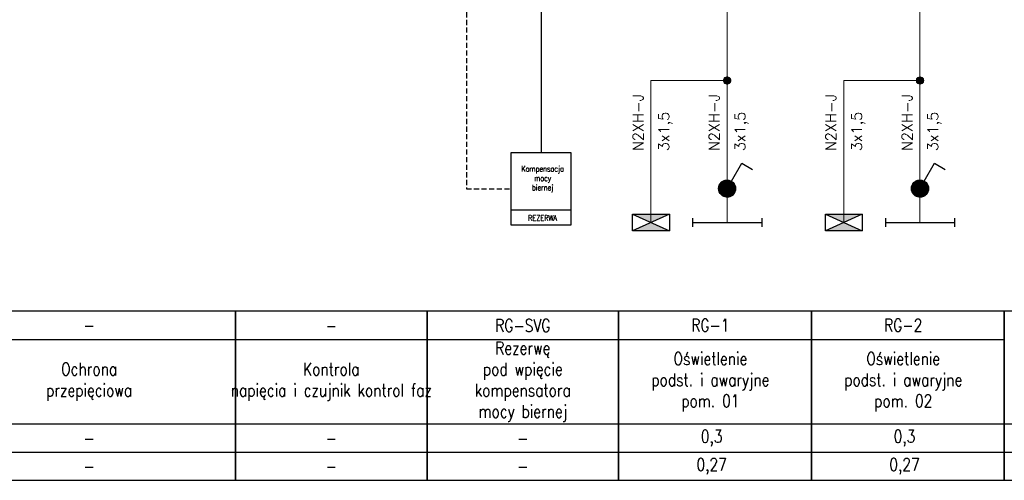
# Model space of a CAD drawing. Header units: millimetres. Extents: x 2505 to 3495, y 1397 to 1684.
# Tile 17 of 59: x 2674 to 2771, y 1560 to 1605. Entities that reach past the tile are written whole.
import ezdxf
from ezdxf.enums import TextEntityAlignment as Align

# ---------------------------------------------------------------- set-up
doc = ezdxf.new("R2010")
doc.units = ezdxf.units.MM
doc.linetypes.add('( Dashed )', pattern=[0.75, 0.5, -0.25])
doc.linetypes.add('CONTINUA', pattern=[0])
for name, color, linetype in [('#elektryka', 1, 'Continuous'), ('0IE-SYMBOL', 3, 'Continuous'), ('E_Opis', 7, 'Continuous'), ('EB_gniazda', 1, 'Continuous'), ('IE-SYMBOL', 3, 'Continuous'), ('OPIS', 7, 'Continuous')]:
    doc.layers.add(name, color=color, linetype=linetype)
doc.layers.add('EB_PRZEWODY', color=3, linetype='Continuous', lineweight=20)
doc.layers.add('PRZEWODY', color=3, linetype='Continuous', lineweight=20)
doc.styles.add('SIMPLEX', font='simplex.shx', dxfattribs={"width": 0.8})

# ---------------------------------------------------------------- blocks, each defined once
blk = doc.blocks.new('LAMPA')
for p, q in [((-4, 0.5), (-4, -0.5)), ((-4, 0), (4, 0)), ((4, 0.5), (4, -0.5))]:
    blk.add_line(p, q)
blk = doc.blocks.new('P-PUNKT')
for p, q in [((-0.64, 0.17), (-0.66, 0.02)), ((-0.64, 0.17), (-0.66, 0.02)), ((-0.64, 0), (-0.66, -0.03)), ((-0.6, 0.28), (-0.64, 0.17)), ((-0.6, 0.28), (-0.64, 0.17)), ((-0.6, 0.14), (-0.64, 0.09)), ((-0.6, 0), (-0.64, 0)), ((-0.51, 0.43), (-0.6, 0.28)), ((-0.51, 0.43), (-0.6, 0.28)), ((-0.51, 0.29), (-0.6, 0.19)), ((-0.51, 0.15), (-0.6, 0.1)), ((-0.51, 0.01), (-0.6, 0)), ((-0.4, 0.52), (-0.51, 0.43)), ((-0.4, 0.52), (-0.51, 0.43)), ((-0.4, 0.41), (-0.51, 0.33)), ((-0.4, 0.29), (-0.51, 0.24)), ((-0.4, 0.17), (-0.51, 0.15)), ((-0.4, 0.06), (-0.51, 0.05)), ((-0.27, 0.61), (-0.4, 0.52)), ((-0.27, 0.61), (-0.4, 0.52)), ((-0.27, 0.5), (-0.4, 0.43)), ((-0.27, 0.38), (-0.4, 0.33)), ((-0.27, 0.27), (-0.4, 0.24)), ((-0.27, 0.16), (-0.4, 0.14)), ((-0.27, 0.05), (-0.4, 0.05)), ((-0.27, 0.61), (-0.27, -0.61)), ((-0.27, 0.61), (-0.27, -0.61)), ((-0.1, 0.66), (0.1, 0.66)), ((-0.1, 0.66), (0.1, 0.66)), ((-0.1, -0.66), (-0.1, 0.66)), ((-0.1, 0.66), (-0.1, -0.66)), ((-0.1, 0.56), (0.1, 0.56)), ((-0.1, 0.46), (0.1, 0.46)), ((-0.1, 0.36), (0.1, 0.36)), ((-0.1, 0.26), (0.1, 0.26)), ((-0.1, 0.15), (0.1, 0.15)), ((-0.1, 0.05), (0.1, 0.05)), ((0.1, -0.66), (0.1, 0.66)), ((0.1, 0.66), (0.1, -0.66)), ((0.27, 0.61), (0.27, -0.61)), ((0.27, 0.61), (0.27, -0.61)), ((0.27, 0.61), (0.4, 0.52)), ((0.27, 0.61), (0.4, 0.52)), ((0.27, 0.5), (0.4, 0.43)), ((0.27, 0.38), (0.4, 0.33)), ((0.27, 0.27), (0.4, 0.24)), ((0.27, 0.16), (0.4, 0.14)), ((0.27, 0.05), (0.4, 0.05)), ((0.4, 0.52), (0.51, 0.43)), ((0.4, 0.52), (0.51, 0.43)), ((0.4, 0.41), (0.51, 0.33)), ((0.4, 0.29), (0.51, 0.24)), ((0.4, 0.17), (0.51, 0.15)), ((0.4, 0.06), (0.51, 0.05)), ((0.51, 0.43), (0.6, 0.28)), ((0.51, 0.43), (0.6, 0.28)), ((0.51, 0.29), (0.6, 0.19)), ((0.51, 0.15), (0.6, 0.1)), ((0.51, 0.01), (0.6, 0)), ((0.6, 0.28), (0.64, 0.17)), ((0.6, 0.28), (0.64, 0.17)), ((0.6, 0.14), (0.64, 0.09)), ((0.6, 0), (0.64, 0)), ((0.64, 0.17), (0.66, 0.02)), ((0.64, 0.17), (0.66, 0.02)), ((0.64, 0), (0.66, -0.03)), ((-0.65, -0.08), (-0.64, -0.17)), ((-0.64, -0.17), (-0.65, -0.08)), ((-0.6, -0.14), (-0.64, -0.08)), ((-0.64, -0.17), (-0.6, -0.28)), ((-0.6, -0.28), (-0.64, -0.17)), ((-0.51, -0.13), (-0.6, -0.09)), ((-0.51, -0.27), (-0.6, -0.18)), ((-0.6, -0.28), (-0.51, -0.41)), ((-0.51, -0.41), (-0.6, -0.28)), ((-0.4, -0.06), (-0.51, -0.04)), ((-0.4, -0.17), (-0.51, -0.13)), ((-0.4, -0.29), (-0.51, -0.23)), ((-0.4, -0.41), (-0.51, -0.32)), ((-0.51, -0.41), (-0.4, -0.52)), ((-0.4, -0.52), (-0.51, -0.41)), ((-0.27, -0.06), (-0.4, -0.05)), ((-0.27, -0.17), (-0.4, -0.14)), ((-0.27, -0.28), (-0.4, -0.24)), ((-0.27, -0.39), (-0.4, -0.33)), ((-0.27, -0.5), (-0.4, -0.43)), ((-0.4, -0.52), (-0.27, -0.61)), ((-0.27, -0.61), (-0.4, -0.52)), ((-0.1, -0.05), (0.1, -0.05)), ((-0.1, -0.15), (0.1, -0.15)), ((-0.1, -0.26), (0.1, -0.26)), ((-0.1, -0.36), (0.1, -0.36)), ((-0.1, -0.46), (0.1, -0.46)), ((-0.1, -0.56), (0.1, -0.56)), ((0.1, -0.66), (-0.1, -0.66)), ((-0.1, -0.66), (0.1, -0.66)), ((0.27, -0.06), (0.4, -0.05)), ((0.27, -0.17), (0.4, -0.14)), ((0.27, -0.28), (0.4, -0.24)), ((0.27, -0.39), (0.4, -0.33)), ((0.27, -0.5), (0.4, -0.43)), ((0.4, -0.52), (0.27, -0.61)), ((0.27, -0.61), (0.4, -0.52)), ((0.4, -0.06), (0.51, -0.04)), ((0.4, -0.17), (0.51, -0.13)), ((0.4, -0.29), (0.51, -0.23)), ((0.4, -0.41), (0.51, -0.32)), ((0.51, -0.41), (0.4, -0.52)), ((0.4, -0.52), (0.51, -0.41)), ((0.51, -0.13), (0.6, -0.09)), ((0.51, -0.27), (0.6, -0.18)), ((0.6, -0.28), (0.51, -0.41)), ((0.51, -0.41), (0.6, -0.28)), ((0.6, -0.14), (0.64, -0.08)), ((0.64, -0.17), (0.6, -0.28)), ((0.6, -0.28), (0.64, -0.17)), ((0.65, -0.08), (0.64, -0.17)), ((0.64, -0.17), (0.65, -0.08))]:
    blk.add_line(p, q)
at = {"ltscale": 5}
blk.add_line((0.66, 0.02), (0.66, -0.08), dxfattribs=at)
blk.add_point((0, 0))
blk = doc.blocks.new('ip44 1')
at = {"layer": 'EB_gniazda', "linetype": 'Continuous', "lineweight": 30}
h = blk.add_hatch(dxfattribs=at)
h.set_pattern_fill('ANSI31', color=256)
h.set_pattern_definition([(45, (0, 0), (-0.08838834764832, 0.08838834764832), [])])
h.paths.add_polyline_path([(-89989543.69, -54751307.39, 1), (-89989526.89, -54751307.39, 1)])
at = {"layer": '#elektryka'}
for p, q in [((-89989531.09, -54751300.12), (-89989520.9, -54751282.47)), ((-89989520.9, -54751282.47), (-89989510.46, -54751288.5))]:
    blk.add_line(p, q, dxfattribs=at)
blk.add_circle((-89989535.29, -54751307.39), 8.4, dxfattribs=at)

msp = doc.modelspace()

# ---------------------------------------------------------------- hatches: boundary and pattern name
h = msp.add_hatch(color=3)
h.paths.add_polyline_path([(2734.32, 1585.763), (2736.129, 1584.938), (2737.939, 1585.763)])
h.paths.add_polyline_path([(2734.32, 1584.113), (2737.939, 1584.113), (2736.129, 1584.938)])
h = msp.add_hatch(color=3)
h.paths.add_polyline_path([(2753.309, 1585.763), (2755.118, 1584.938), (2756.928, 1585.763)])
h.paths.add_polyline_path([(2753.309, 1584.113), (2756.928, 1584.113), (2755.118, 1584.938)])

# ---------------------------------------------------------------- linework, layer by layer
at = {"color": 3, "lineweight": -3}
msp.add_line((2722.381, 1586.189), (2728.253, 1586.189), dxfattribs=at)
msp.add_lwpolyline([(2725.317, 1637.828), (2725.317, 1591.837)], dxfattribs=at)
msp.add_lwpolyline([(2722.381, 1591.837), (2728.253, 1591.837), (2728.253, 1584.679), (2722.381, 1584.679)], close=True, dxfattribs=at)
at = {"layer": '0IE-SYMBOL'}
for p, q in [((2734.32, 1585.763), (2737.939, 1584.113)), ((2737.939, 1585.763), (2734.32, 1584.113)), ((2753.309, 1585.763), (2756.928, 1584.113)), ((2756.928, 1585.763), (2753.309, 1584.113))]:
    msp.add_line(p, q, dxfattribs=at)
for points in [[(2734.32, 1585.763), (2737.939, 1585.763), (2737.939, 1584.113), (2734.32, 1584.113)], [(2753.309, 1585.763), (2756.928, 1585.763), (2756.928, 1584.113), (2753.309, 1584.113)]]:
    msp.add_lwpolyline(points, close=True, dxfattribs=at)
at = {"layer": 'EB_gniazda', "color": 3, "linetype": '( Dashed )', "lineweight": -3}
msp.add_lwpolyline([(2667.312, 1657.921), (2667.312, 1653.636), (2717.951, 1653.636), (2717.951, 1588.258), (2722.381, 1588.258)], dxfattribs=at)
at = {"layer": 'EB_PRZEWODY', "linetype": 'CONTINUA'}
for p, q in [((2743.629, 1598.93), (2736.129, 1598.93)), ((2736.129, 1584.938), (2736.129, 1598.93)), ((2762.618, 1598.93), (2755.118, 1598.93)), ((2755.118, 1584.938), (2755.118, 1598.93))]:
    msp.add_line(p, q, dxfattribs=at)
at = {"layer": 'OPIS', "lineweight": -3}
for p, q in [((2732.942, 1576.204), (2732.942, 1562.344)), ((2666.397, 1573.432), (2695.225, 1573.432)), ((2695.225, 1573.432), (2714.084, 1573.432)), ((2714.084, 1573.432), (2732.942, 1573.432)), ((2732.943, 1573.432), (2751.931, 1573.432)), ((2751.932, 1573.432), (2770.92, 1573.432)), ((2666.397, 1565.116), (2695.225, 1565.116)), ((2695.225, 1565.116), (2714.084, 1565.116)), ((2714.084, 1565.116), (2732.942, 1565.116)), ((2732.942, 1565.116), (2751.931, 1565.116)), ((2751.931, 1565.116), (2770.92, 1565.116)), ((2770.92, 1565.116), (2813.439, 1565.116)), ((2666.397, 1562.344), (2695.225, 1562.344)), ((2695.225, 1562.344), (2714.084, 1562.344)), ((2714.084, 1562.344), (2732.942, 1562.344))]:
    msp.add_line(p, q, dxfattribs=at)
at = {"layer": 'OPIS', "color": 0, "linetype": 'Continuous', "lineweight": -3}
for p, q in [((2732.942, 1573.432), (2732.942, 1576.204)), ((2732.942, 1573.432), (2732.942, 1576.204)), ((2732.942, 1573.432), (2732.942, 1576.204)), ((2732.942, 1573.432), (2732.942, 1576.204)), ((2732.942, 1573.432), (2732.942, 1576.204)), ((2732.942, 1565.116), (2732.942, 1573.432)), ((2732.942, 1565.116), (2732.942, 1573.432)), ((2732.942, 1565.116), (2732.942, 1573.432)), ((2732.942, 1565.116), (2732.942, 1573.432)), ((2732.942, 1565.116), (2732.942, 1573.432)), ((2732.942, 1562.344), (2732.942, 1565.116)), ((2732.942, 1562.344), (2732.942, 1565.116)), ((2732.942, 1562.344), (2732.942, 1565.116)), ((2732.942, 1562.344), (2732.942, 1565.116)), ((2732.942, 1562.344), (2732.942, 1565.116)), ((2732.942, 1559.572), (2732.942, 1562.344)), ((2732.942, 1559.572), (2732.942, 1562.344)), ((2732.942, 1559.572), (2732.942, 1562.344))]:
    msp.add_line(p, q, dxfattribs=at)
at = {"layer": 'OPIS', "lineweight": -3, "ltscale": 5}
for p, q in [((2732.942, 1562.344), (2751.931, 1562.344)), ((2751.931, 1562.344), (2770.92, 1562.344)), ((2770.92, 1562.344), (2813.439, 1562.344))]:
    msp.add_line(p, q, dxfattribs=at)
at = {"layer": 'OPIS', "lineweight": -3}
for points in [[(2666.397, 1559.572), (2695.225, 1559.572), (2695.225, 1576.204), (2666.397, 1576.204)], [(2695.225, 1559.572), (2714.084, 1559.572), (2714.084, 1576.204), (2695.225, 1576.204)], [(2714.083, 1559.572), (2732.942, 1559.572), (2732.942, 1576.204), (2714.084, 1576.204)], [(2732.942, 1559.572), (2751.931, 1559.572), (2751.931, 1576.204), (2732.942, 1576.204)], [(2751.931, 1559.572), (2770.92, 1559.572), (2770.92, 1576.204), (2751.931, 1576.204)], [(2770.92, 1559.572), (2813.439, 1559.572), (2813.439, 1576.204), (2770.92, 1576.204)]]:
    msp.add_lwpolyline(points, close=True, dxfattribs=at)
at = {"layer": 'PRZEWODY'}
for p, q in [((2743.629, 1632.097), (2743.629, 1584.938)), ((2762.618, 1632.097), (2762.618, 1584.938))]:
    msp.add_line(p, q, dxfattribs=at)

# ---------------------------------------------------------------- block references
at = {"layer": 'EB_gniazda', "linetype": 'Continuous', "lineweight": 30, "xscale": 0.1, "yscale": 0.1, "zscale": 0.1}
for p in [(9001697.158, 5476719.024), (9001716.147, 5476719.024)]:
    msp.add_blockref('ip44 1', p, dxfattribs=at)
at = {"layer": 'IE-SYMBOL', "xscale": 0.8517600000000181, "yscale": 0.8517600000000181, "zscale": 0.8517600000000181}
for p in [(2743.629, 1584.938), (2762.618, 1584.938)]:
    msp.add_blockref('LAMPA', p, dxfattribs=at)
at = {"layer": 'PRZEWODY', "xscale": 0.5544, "yscale": 0.5544, "zscale": 0.5544}
for p in [(2743.629, 1598.93), (2762.618, 1598.93)]:
    msp.add_blockref('P-PUNKT', p, dxfattribs=at)

# ---------------------------------------------------------------- texts
at = {"color": 0, "lineweight": -3, "char_height": 0.5544, "attachment_point": 1, "style": 'SIMPLEX'}
for s, insert in [('\\pxqc;Kompensacja\\Pmocy\\Pbiernej', (2722.993, 1590.511)), ('\\pxqc;REZERWA', (2722.993, 1585.674))]:
    msp.add_mtext_dynamic_manual_height_columns(s, width=4.94371, gutter_width=8.662, heights=[0], dxfattribs=dict(at, insert=insert))
at = {"layer": 'E_Opis', "lineweight": -3, "attachment_point": 5, "style": 'SIMPLEX'}
for s, insert, char_height, width in [('RG-SVG', (2723.513, 1574.81), 1.2474, 18.8589), ('RG-1', (2741.98, 1574.834), 1.2474, 14.11269), ('RG-2', (2760.969, 1574.834), 1.2474, 14.11269), ('-', (2680.811, 1574.826), 1.247, 13.27375), ('-', (2704.655, 1574.81), 1.247, 18.8589), ('Rezerwę\\Ppod wpięcie\\Pkompensatora\\Pmocy biernej', (2723.513, 1569.266), 1.2474, 18.85913), ('Kontrola \\Pnapięcia i czujnik kontrol faz', (2704.655, 1569.266), 1.2474, 18.85913), ('Oświetlenie\\Ppodst. i awaryjne\\Ppom. 01', (2741.981, 1569.258), 1.2474, 14.11269), ('Oświetlenie\\Ppodst. i awaryjne\\Ppom. 02', (2760.97, 1569.258), 1.2474, 14.11269), ('\\pxqc;Ochrona przepięciowa', (2680.811, 1569.274), 1.2474, 13.27375), ('\\pxqc;0,3', (2742.104, 1563.714), 1.2474, 14.11269), ('\\pxqc;0,3', (2761.094, 1563.714), 1.2474, 14.11269), ('\\pxqc;-', (2680.811, 1563.714), 1.2474, 13.27475), ('\\pxqc;-', (2704.655, 1563.714), 1.2474, 18.85829), ('\\pxqc;-', (2723.513, 1563.714), 1.2474, 18.85829), ('\\pxqc;-', (2680.811, 1560.942), 1.2474, 13.27475), ('\\pxqc;-', (2704.655, 1560.942), 1.2474, 18.85829), ('\\pxqc;-', (2723.513, 1560.942), 1.2474, 18.85829), ('\\pxqc;0,27', (2742.104, 1560.942), 1.2474, 14.11269), ('\\pxqc;0,27', (2761.094, 1560.942), 1.2474, 14.11269)]:
    msp.add_mtext(s, dxfattribs=dict(at, insert=insert, char_height=char_height, width=width))
at = {"layer": 'OPIS', "style": 'SIMPLEX'}
for p in [(2735.379, 1591.972), (2742.879, 1591.972), (2754.368, 1591.972), (2761.868, 1591.972)]:
    msp.add_text('N2XH-J', height=1.0395, rotation=90, dxfattribs=at).set_placement(p)
for p in [(2736.879, 1591.972), (2744.379, 1591.972), (2755.868, 1591.972), (2763.368, 1591.972)]:
    msp.add_text('3x1,5', height=1.0395, rotation=90, dxfattribs=at).set_placement(p, align=Align.TOP_LEFT)

doc.saveas('drawing.dxf')
